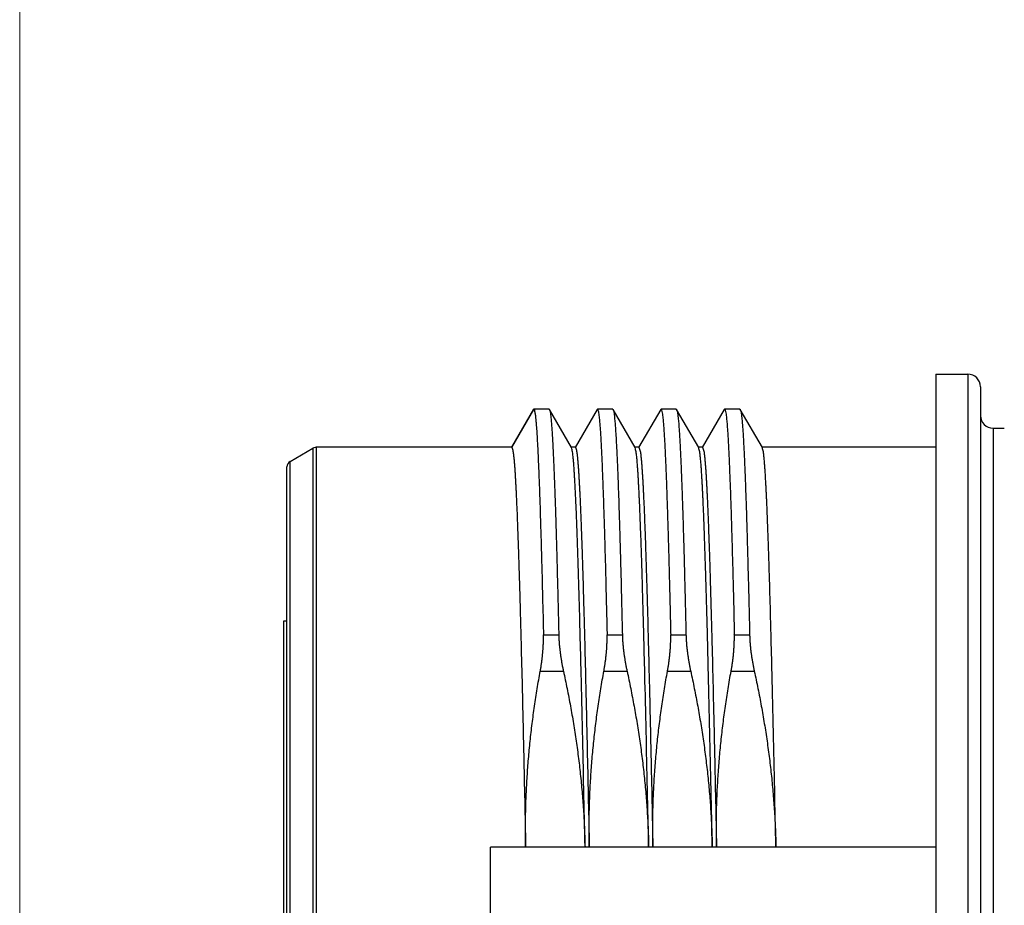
# Model space of a CAD drawing. Header units: millimetres. Extents: x 0 to 594, y 0 to 420.
# Tile 71 of 118: x 262 to 278, y 257 to 271. Entities that reach past the tile are written whole.
import ezdxf

# ---------------------------------------------------------------- set-up
doc = ezdxf.new("R2010")
doc.units = ezdxf.units.MM
doc.header["$LTSCALE"] = 0.257233
doc.layers.add('NoLayerName_001', color=7, linetype='Continuous')
doc.styles.get("Standard").update_dxf_attribs({"font": 'txt', "bigfont": 'extfont2'})
doc.dimstyles.get("Standard").update_dxf_attribs({"dimtxt": 2.5, "dimasz": 2.5, "dimexe": 1, "dimexo": 1, "dimtad": 1, "dimdec": 3, "dimzin": 0, "dimdsep": 46, "dimtxsty": 'Standard', "dimcen": 2.5, "dimadec": 3, "dimazin": 0, "dimtfac": 0.75, "dimtdec": 3, "dimtmove": 0, "dimatfit": 3, "dimfxl": 1, "dimarcsym": 0})

# ---------------------------------------------------------------- blocks, each defined once
blk = doc.blocks.new('_OPEN30')
at = {"color": 0, "linetype": 'ByBlock', "lineweight": -2}
for p, q in [((-1, 0.267949), (0, 0)), ((0, 0), (-1, -0.267949)), ((0, 0), (-1, 0))]:
    blk.add_line(p, q, dxfattribs=at)
blk = doc.blocks.new('*D69')
at = {"layer": 'Defpoints', "color": 0}
for p in [(262.133, 293.661), (262.133, 221.952), (387.133, 200.452)]:
    blk.add_point(p, dxfattribs=at)
at = {"layer": 'NoLayerName_001', "color": 0, "linetype": 'Continuous', "lineweight": 13}
for p, q in [((262.133, 223.366), (262.133, 295.075)), ((387.133, 201.866), (387.133, 295.075)), ((385.012, 293.661), (264.254, 293.661))]:
    blk.add_line(p, q, dxfattribs=at)
at = {"layer": 'NoLayerName_001', "color": 0, "lineweight": 13, "xscale": 2.121340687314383, "yscale": 2.121340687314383, "zscale": 2.121340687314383, "rotation": 180}
blk.add_blockref('_OPEN30', (262.133, 293.661), dxfattribs=at)
at = {"layer": 'NoLayerName_001', "color": 0, "lineweight": 13, "xscale": 2.121340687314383, "yscale": 2.121340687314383, "zscale": 2.121340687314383}
blk.add_blockref('_OPEN30', (387.133, 293.661), dxfattribs=at)
at = {"layer": 'NoLayerName_001', "color": 0, "lineweight": 13, "insert": (324.633, 297.55), "char_height": 4.9498, "attachment_point": 5}
blk.add_mtext('\\W0.8000;Ｌ', dxfattribs=at)
blk = doc.blocks.new('*D70')
at = {"layer": 'Defpoints', "color": 0}
for p in [(262.133, 284.227), (357.133, 223.952), (262.133, 221.952)]:
    blk.add_point(p, dxfattribs=at)
at = {"layer": 'NoLayerName_001', "color": 0, "linetype": 'Continuous', "lineweight": 13}
for p, q in [((262.133, 223.366), (262.133, 285.641)), ((357.133, 225.366), (357.133, 285.641)), ((355.012, 284.227), (264.254, 284.227))]:
    blk.add_line(p, q, dxfattribs=at)
at = {"layer": 'NoLayerName_001', "color": 0, "lineweight": 13, "xscale": 2.121340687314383, "yscale": 2.121340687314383, "zscale": 2.121340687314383, "rotation": 180}
blk.add_blockref('_OPEN30', (262.133, 284.227), dxfattribs=at)
at = {"layer": 'NoLayerName_001', "color": 0, "lineweight": 13, "xscale": 2.121340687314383, "yscale": 2.121340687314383, "zscale": 2.121340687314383}
blk.add_blockref('_OPEN30', (357.133, 284.227), dxfattribs=at)
at = {"layer": 'NoLayerName_001', "color": 0, "lineweight": 13, "insert": (309.633, 288.116), "char_height": 4.94979, "attachment_point": 5}
blk.add_mtext('\\W0.8000;ＬＬ', dxfattribs=at)

msp = doc.modelspace()

# ---------------------------------------------------------------- linework, layer by layer
at = {"layer": 'NoLayerName_001', "color": 7, "linetype": 'Continuous', "lineweight": 25}
for p, q in [((276.5329, 265.2513), (276.5329, 247.3513)), ((276.5329, 265.2513), (277.0329, 265.2513)), ((277.2329, 265.0513), (277.2329, 247.5513)), ((270.2075, 264.6968), (269.8607, 264.0964)), ((270.2127, 264.7013), (270.2075, 264.6968)), ((270.4532, 264.7013), (270.2127, 264.7013)), ((270.4532, 264.7013), (270.4584, 264.6968)), ((270.8052, 264.0964), (270.4584, 264.6968)), ((271.2075, 264.6968), (270.8607, 264.0964)), ((271.2075, 264.6968), (271.2127, 264.7013)), ((271.4532, 264.7013), (271.2127, 264.7013)), ((271.8052, 264.0964), (271.4584, 264.6968)), ((272.2075, 264.6968), (271.8607, 264.0964)), ((272.2075, 264.6968), (272.2127, 264.7013)), ((272.4532, 264.7013), (272.2127, 264.7013)), ((272.8052, 264.0964), (272.4584, 264.6968)), ((273.2075, 264.6968), (272.8607, 264.0964)), ((273.2075, 264.6968), (273.2127, 264.7013)), ((273.4532, 264.7013), (273.2127, 264.7013)), ((273.8052, 264.0964), (273.4584, 264.6968)), ((277.4329, 264.4013), (277.6079, 264.4013)), ((266.3829, 263.8801), (266.7428, 264.0879)), ((266.7928, 264.1013), (266.7428, 264.0879)), ((269.8663, 264.1013), (266.7928, 264.1013)), ((270.8663, 264.1013), (270.7996, 264.1013)), ((271.8663, 264.1013), (271.7996, 264.1013)), ((272.8663, 264.1013), (272.7996, 264.1013)), ((276.5329, 264.1013), (273.7996, 264.1013)), ((266.3329, 248.8092), (266.3329, 263.7935)), ((266.2829, 250.548), (266.2829, 261.3757)), ((266.2829, 261.3757), (266.3329, 261.3757)), ((269.5329, 254.779), (269.5329, 257.8236)), ((276.5329, 257.8236), (269.5329, 257.8236))]:
    msp.add_line(p, q, dxfattribs=at)
at = {"layer": 'NoLayerName_001', "color": 8, "linetype": 'Continuous', "lineweight": 25}
for p, q in [((277.0329, 265.2513), (277.0329, 247.3513)), ((269.8663, 264.1013), (270.2127, 264.7013)), ((277.4329, 264.4013), (277.4329, 248.2013)), ((266.7428, 264.0879), (266.7427, 248.5147)), ((266.7928, 264.1013), (266.7928, 256.3013)), ((266.3829, 248.7224), (266.3829, 263.8801)), ((270.3646, 261.1583), (270.605, 261.1583)), ((271.3646, 261.1583), (271.605, 261.1583)), ((272.3646, 261.1583), (272.605, 261.1583)), ((273.3646, 261.1583), (273.605, 261.1583)), ((270.3141, 260.5838), (270.679, 260.5838)), ((271.3141, 260.5838), (271.679, 260.5838)), ((272.3141, 260.5838), (272.679, 260.5838)), ((273.3141, 260.5838), (273.679, 260.5838))]:
    msp.add_line(p, q, dxfattribs=at)
at = {"layer": 'NoLayerName_001', "color": 7, "linetype": 'Continuous', "lineweight": 25}
for centre, radius, start, end in [((277.0329, 265.0513), 0.2, 0, 90), ((277.4329, 264.6013), 0.2, 180, 270), ((266.4329, 263.7935), 0.1, 119.99995, 180.00009)]:
    msp.add_arc(centre, radius, start, end, dxfattribs=at)
for points, knots in [([(270.2127, 264.7013), (270.2131, 264.7012), (270.2138, 264.7012), (270.2148, 264.7007), (270.2157, 264.6999), (270.2165, 264.699), (270.2173, 264.6979), (270.2179, 264.6968), (270.2185, 264.6957), (270.2191, 264.6946), (270.2196, 264.6935), (270.2201, 264.6925), (270.2205, 264.6914), (270.2209, 264.6903), (270.2213, 264.6893), (270.2217, 264.6882), (270.222, 264.6871), (270.2223, 264.6861), (270.2227, 264.685), (270.2231, 264.6836), (270.2234, 264.6825), (270.2236, 264.6818)], [0, 0, 0, 0, 0.001104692, 0.002204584, 0.003360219, 0.004585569, 0.005864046, 0.007161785, 0.008437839, 0.009676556, 0.010882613, 0.012060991, 0.013216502, 0.014353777, 0.015477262, 0.016591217, 0.017699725, 0.018806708, 0.019915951, 0.021031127, 0.023293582, 0.023293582, 0.023293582, 0.023293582]), ([(270.2236, 264.6818), (270.2269, 264.664), (270.2346, 264.6286), (270.2404, 264.5746), (270.246, 264.5206), (270.2505, 264.4665), (270.2546, 264.4124), (270.2584, 264.3583), (270.2619, 264.3041), (270.2652, 264.25), (270.2682, 264.1958), (270.2712, 264.1416), (270.274, 264.0874), (270.2775, 264.0151), (270.2818, 263.9248), (270.2865, 263.8163), (270.2917, 263.6898), (270.2973, 263.5452), (270.3032, 263.3825), (270.3094, 263.2017), (270.3164, 262.9847), (270.3246, 262.7135), (270.3344, 262.37), (270.3463, 261.9179), (270.3566, 261.5019), (270.3629, 261.2307), (270.3646, 261.1583)], [0, 0, 0, 0, 0.0542692, 0.1085342, 0.1627954, 0.2170721, 0.2713433, 0.3256107, 0.3798789, 0.4341485, 0.4884185, 0.5426879, 0.596957, 0.6512259, 0.759764, 0.8683025, 0.9768415, 1.1396498, 1.3024573, 1.4652646, 1.682341, 1.9536866, 2.2793014, 2.7134542, 3.3104143, 3.5274907, 3.5274907, 3.5274907, 3.5274907]), ([(270.4584, 264.6968), (270.4623, 264.6826), (270.4715, 264.6544), (270.4765, 264.6103), (270.482, 264.5664), (270.4861, 264.5223), (270.49, 264.4782), (270.4935, 264.434), (270.4967, 264.3898), (270.4997, 264.3456), (270.5025, 264.3014), (270.5052, 264.2572), (270.5077, 264.213), (270.5102, 264.1688), (270.5133, 264.1098), (270.517, 264.036), (270.5211, 263.9476), (270.5251, 263.8591), (270.5294, 263.7558), (270.5342, 263.6378), (270.5392, 263.505), (270.5445, 263.3574), (270.5505, 263.1804), (270.5576, 262.959), (270.5661, 262.6786), (270.576, 262.3244), (270.588, 261.8668), (270.5978, 261.4683), (270.6037, 261.2174), (270.605, 261.1583)], [0, 0, 0, 0, 0.0441675, 0.0884652, 0.1327573, 0.1770572, 0.2213537, 0.2656473, 0.3099408, 0.3542351, 0.3985299, 0.4428248, 0.4871193, 0.5314135, 0.5757078, 0.6642962, 0.7528848, 0.8414734, 0.9300619, 1.0629446, 1.1958274, 1.3287104, 1.5058878, 1.7273592, 1.9931246, 2.3474785, 2.7904209, 3.3662458, 3.5434227, 3.5434227, 3.5434227, 3.5434227]), ([(271.2127, 264.7013), (271.2178, 264.6887), (271.2305, 264.6639), (271.2342, 264.6221), (271.24, 264.5809), (271.2441, 264.5392), (271.2479, 264.4976), (271.2513, 264.456), (271.2545, 264.4144), (271.2574, 264.3727), (271.2602, 264.331), (271.2628, 264.2893), (271.2653, 264.2476), (271.2677, 264.2059), (271.27, 264.1642), (271.2729, 264.1086), (271.2764, 264.0391), (271.2803, 263.9556), (271.2841, 263.8722), (271.2882, 263.7748), (271.2927, 263.6635), (271.298, 263.5244), (271.3036, 263.3713), (271.3097, 263.1904), (271.3165, 262.9817), (271.3245, 262.7172), (271.334, 262.3832), (271.3454, 261.9517), (271.3558, 261.5342), (271.3623, 261.2558), (271.3646, 261.1583)], [0, 0, 0, 0, 0.0407529, 0.0824636, 0.1242569, 0.1660596, 0.2078265, 0.2495845, 0.2913508, 0.3331237, 0.3748986, 0.4166713, 0.4584418, 0.5002114, 0.5419808, 0.5837507, 0.6672918, 0.7508333, 0.8343743, 0.917915, 1.0432261, 1.1685374, 1.335619, 1.5027006, 1.7115526, 1.9621752, 2.2963386, 2.7140426, 3.2570577, 3.5494504, 3.5494504, 3.5494504, 3.5494504]), ([(271.4532, 264.7013), (271.4534, 264.7013), (271.4539, 264.7012), (271.4546, 264.701), (271.4552, 264.7007), (271.4558, 264.7002), (271.4563, 264.6997), (271.4568, 264.6992), (271.4572, 264.6986), (271.4576, 264.698), (271.458, 264.6974), (271.4583, 264.697), (271.4584, 264.6968)], [0, 0, 0, 0, 0.0007117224, 0.0014269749, 0.0021350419, 0.0028439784, 0.0035609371, 0.0042878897, 0.0050227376, 0.0057603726, 0.0064935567, 0.0072136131, 0.0072136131, 0.0072136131, 0.0072136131]), ([(271.4584, 264.6968), (271.4623, 264.6826), (271.4715, 264.6544), (271.4765, 264.6103), (271.482, 264.5664), (271.4861, 264.5223), (271.49, 264.4782), (271.4935, 264.434), (271.4967, 264.3898), (271.4997, 264.3456), (271.5025, 264.3014), (271.5052, 264.2572), (271.5077, 264.213), (271.5102, 264.1688), (271.5133, 264.1098), (271.517, 264.036), (271.5211, 263.9476), (271.5251, 263.8591), (271.5294, 263.7558), (271.5342, 263.6378), (271.5392, 263.505), (271.5445, 263.3574), (271.5505, 263.1804), (271.5576, 262.959), (271.5661, 262.6786), (271.576, 262.3244), (271.588, 261.8668), (271.5978, 261.4683), (271.6037, 261.2174), (271.605, 261.1583)], [0, 0, 0, 0, 0.0441669, 0.0884646, 0.1327567, 0.1770566, 0.2213531, 0.2656468, 0.3099403, 0.3542346, 0.3985294, 0.4428243, 0.4871188, 0.5314131, 0.5757073, 0.6642958, 0.7528845, 0.8414731, 0.9300616, 1.0629444, 1.1958272, 1.3287102, 1.5058877, 1.7273592, 1.9931247, 2.3474787, 2.7904212, 3.3662464, 3.5434234, 3.5434234, 3.5434234, 3.5434234]), ([(272.2127, 264.7013), (272.2178, 264.6887), (272.2305, 264.6639), (272.2342, 264.6221), (272.24, 264.5809), (272.2441, 264.5392), (272.2479, 264.4976), (272.2513, 264.456), (272.2545, 264.4144), (272.2574, 264.3727), (272.2602, 264.331), (272.2628, 264.2893), (272.2653, 264.2476), (272.2677, 264.2059), (272.27, 264.1642), (272.2729, 264.1086), (272.2764, 264.0391), (272.2803, 263.9556), (272.2841, 263.8722), (272.2882, 263.7748), (272.2927, 263.6635), (272.298, 263.5244), (272.3036, 263.3713), (272.3097, 263.1904), (272.3165, 262.9817), (272.3245, 262.7172), (272.334, 262.3832), (272.3454, 261.9517), (272.3558, 261.5342), (272.3623, 261.2558), (272.3646, 261.1583)], [0, 0, 0, 0, 0.0407529, 0.0824636, 0.1242569, 0.1660596, 0.2078265, 0.2495845, 0.2913508, 0.3331237, 0.3748986, 0.4166713, 0.4584418, 0.5002114, 0.5419808, 0.5837507, 0.6672918, 0.7508333, 0.8343743, 0.917915, 1.0432261, 1.1685374, 1.335619, 1.5027006, 1.7115526, 1.9621752, 2.2963386, 2.7140425, 3.2570577, 3.5494504, 3.5494504, 3.5494504, 3.5494504]), ([(272.4532, 264.7013), (272.4534, 264.7013), (272.4539, 264.7012), (272.4546, 264.701), (272.4552, 264.7007), (272.4558, 264.7002), (272.4563, 264.6997), (272.4568, 264.6992), (272.4572, 264.6986), (272.4576, 264.698), (272.458, 264.6974), (272.4583, 264.697), (272.4584, 264.6968)], [0, 0, 0, 0, 0.0007117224, 0.0014269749, 0.0021350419, 0.0028439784, 0.0035609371, 0.0042878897, 0.0050227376, 0.0057603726, 0.0064935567, 0.0072136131, 0.0072136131, 0.0072136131, 0.0072136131]), ([(272.4584, 264.6968), (272.4623, 264.6826), (272.4715, 264.6544), (272.4765, 264.6103), (272.482, 264.5664), (272.4861, 264.5223), (272.49, 264.4782), (272.4935, 264.434), (272.4967, 264.3898), (272.4997, 264.3456), (272.5025, 264.3014), (272.5052, 264.2572), (272.5077, 264.213), (272.5102, 264.1688), (272.5133, 264.1098), (272.517, 264.036), (272.5211, 263.9476), (272.5251, 263.8591), (272.5294, 263.7558), (272.5342, 263.6378), (272.5392, 263.505), (272.5445, 263.3574), (272.5505, 263.1804), (272.5576, 262.959), (272.5661, 262.6786), (272.576, 262.3244), (272.588, 261.8668), (272.5978, 261.4683), (272.6037, 261.2174), (272.605, 261.1583)], [0, 0, 0, 0, 0.0441669, 0.0884646, 0.1327567, 0.1770566, 0.2213531, 0.2656468, 0.3099403, 0.3542346, 0.3985294, 0.4428243, 0.4871188, 0.5314131, 0.5757073, 0.6642958, 0.7528845, 0.8414731, 0.9300616, 1.0629444, 1.1958272, 1.3287102, 1.5058877, 1.7273592, 1.9931247, 2.3474787, 2.7904212, 3.3662464, 3.5434234, 3.5434234, 3.5434234, 3.5434234]), ([(273.2127, 264.7013), (273.2178, 264.6887), (273.2305, 264.6639), (273.2342, 264.6221), (273.24, 264.5809), (273.2441, 264.5392), (273.2479, 264.4976), (273.2513, 264.456), (273.2545, 264.4144), (273.2574, 264.3727), (273.2602, 264.331), (273.2628, 264.2893), (273.2653, 264.2476), (273.2677, 264.2059), (273.27, 264.1642), (273.2729, 264.1086), (273.2764, 264.0391), (273.2803, 263.9556), (273.2841, 263.8722), (273.2882, 263.7748), (273.2927, 263.6635), (273.298, 263.5244), (273.3036, 263.3713), (273.3097, 263.1904), (273.3165, 262.9817), (273.3245, 262.7172), (273.334, 262.3832), (273.3454, 261.9517), (273.3558, 261.5342), (273.3623, 261.2558), (273.3646, 261.1583)], [0, 0, 0, 0, 0.0407529, 0.0824636, 0.1242569, 0.1660596, 0.2078265, 0.2495845, 0.2913508, 0.3331237, 0.3748986, 0.4166713, 0.4584418, 0.5002114, 0.5419808, 0.5837507, 0.6672918, 0.7508333, 0.8343743, 0.917915, 1.0432261, 1.1685374, 1.335619, 1.5027006, 1.7115526, 1.9621752, 2.2963386, 2.7140425, 3.2570577, 3.5494504, 3.5494504, 3.5494504, 3.5494504]), ([(273.4532, 264.7013), (273.4534, 264.7013), (273.4539, 264.7012), (273.4546, 264.701), (273.4552, 264.7007), (273.4558, 264.7002), (273.4563, 264.6997), (273.4568, 264.6992), (273.4572, 264.6986), (273.4576, 264.698), (273.458, 264.6974), (273.4583, 264.697), (273.4584, 264.6968)], [0, 0, 0, 0, 0.0007117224, 0.0014269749, 0.0021350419, 0.0028439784, 0.0035609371, 0.0042878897, 0.0050227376, 0.0057603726, 0.0064935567, 0.0072136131, 0.0072136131, 0.0072136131, 0.0072136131]), ([(273.4584, 264.6968), (273.4623, 264.6826), (273.4715, 264.6544), (273.4765, 264.6103), (273.482, 264.5664), (273.4861, 264.5223), (273.49, 264.4782), (273.4935, 264.434), (273.4967, 264.3898), (273.4997, 264.3456), (273.5025, 264.3014), (273.5052, 264.2572), (273.5077, 264.213), (273.5102, 264.1688), (273.5133, 264.1098), (273.517, 264.036), (273.5211, 263.9476), (273.5251, 263.8591), (273.5294, 263.7558), (273.5342, 263.6378), (273.5392, 263.505), (273.5445, 263.3574), (273.5505, 263.1804), (273.5576, 262.959), (273.5661, 262.6786), (273.576, 262.3244), (273.588, 261.8668), (273.5978, 261.4683), (273.6037, 261.2174), (273.605, 261.1583)], [0, 0, 0, 0, 0.0441669, 0.0884646, 0.1327567, 0.1770566, 0.2213531, 0.2656468, 0.3099403, 0.3542346, 0.3985294, 0.4428243, 0.4871188, 0.5314131, 0.5757073, 0.6642958, 0.7528845, 0.8414731, 0.9300616, 1.0629444, 1.1958272, 1.3287102, 1.5058877, 1.7273592, 1.9931247, 2.3474787, 2.7904212, 3.3662464, 3.5434234, 3.5434234, 3.5434234, 3.5434234]), ([(269.8663, 264.1013), (269.8728, 264.0818), (269.8892, 264.0432), (269.8939, 263.9804), (269.9012, 263.918), (269.9064, 263.8554), (269.9113, 263.7927), (269.9157, 263.73), (269.9197, 263.6672), (269.9235, 263.6045), (269.927, 263.5417), (269.9304, 263.479), (269.9335, 263.4162), (269.9376, 263.3325), (269.9424, 263.2278), (269.9478, 263.1022), (269.9529, 262.9766), (269.9585, 262.83), (269.9646, 262.6625), (269.9718, 262.4531), (269.9799, 262.2017), (269.9894, 261.8876), (270.0006, 261.4896), (270.0145, 260.9659), (270.033, 260.2118), (270.0574, 259.1434), (270.0748, 258.3055), (270.0851, 257.8236)], [0, 0, 0, 0, 0.0615754, 0.1245153, 0.1874036, 0.250266, 0.3131186, 0.3759873, 0.4388488, 0.5017089, 0.5645707, 0.6274337, 0.6902972, 0.7531603, 0.8788849, 1.0046087, 1.1303327, 1.256057, 1.4446436, 1.63323, 1.8846783, 2.1989887, 2.5761612, 3.0790579, 3.7705407, 4.839196, 6.2850238, 6.2850238, 6.2850238, 6.2850238]), ([(271.0183, 257.8236), (271.0053, 258.4281), (270.9866, 259.3349), (270.9605, 260.4508), (270.9436, 261.125), (270.9305, 261.6132), (270.9197, 261.9851), (270.9112, 262.264), (270.9036, 262.4965), (270.8971, 262.6824), (270.8912, 262.8451), (270.8858, 262.9845), (270.8802, 263.1239), (270.8751, 263.2401), (270.8708, 263.333), (270.8675, 263.4027), (270.864, 263.4724), (270.8602, 263.542), (270.8563, 263.6117), (270.8521, 263.6813), (270.8475, 263.751), (270.8425, 263.8205), (270.837, 263.8901), (270.8298, 263.9594), (270.8235, 264.0291), (270.8106, 264.0739), (270.8052, 264.0964)], [0, 0, 0, 0, 1.8138991, 2.7208488, 3.3487372, 3.8370946, 4.1859214, 4.4649829, 4.6742791, 4.8835752, 5.023106, 5.1626368, 5.302168, 5.4416988, 5.5114641, 5.5812294, 5.6509947, 5.7207606, 5.7905275, 5.8602944, 5.9300598, 5.9998238, 6.0695918, 6.139351, 6.2091375, 6.2786991, 6.2786991, 6.2786991, 6.2786991]), ([(270.8663, 264.1013), (270.8728, 264.0818), (270.8892, 264.0432), (270.8939, 263.9804), (270.9012, 263.9181), (270.9064, 263.8554), (270.9113, 263.7927), (270.9157, 263.73), (270.9197, 263.6672), (270.9235, 263.6045), (270.927, 263.5417), (270.9304, 263.479), (270.9335, 263.4162), (270.9376, 263.3325), (270.9424, 263.2278), (270.9478, 263.1022), (270.9529, 262.9766), (270.9585, 262.83), (270.9646, 262.6625), (270.9718, 262.4531), (270.9799, 262.2017), (270.9894, 261.8876), (271.0006, 261.4896), (271.0145, 260.9659), (271.033, 260.2118), (271.0574, 259.1434), (271.0748, 258.3055), (271.0851, 257.8236)], [0, 0, 0, 0, 0.0615735, 0.1245133, 0.1874016, 0.250264, 0.3131166, 0.3759854, 0.4388469, 0.5017071, 0.5645689, 0.6274319, 0.6902954, 0.7531585, 0.8788832, 1.004607, 1.1303311, 1.2560555, 1.4446422, 1.6332286, 1.884677, 2.1989876, 2.5761603, 3.0790571, 3.7705402, 4.839196, 6.2850244, 6.2850244, 6.2850244, 6.2850244]), ([(272.0183, 257.8236), (272.0053, 258.4281), (271.9866, 259.3349), (271.9605, 260.4508), (271.9436, 261.125), (271.9305, 261.6132), (271.9197, 261.9851), (271.9112, 262.2641), (271.9036, 262.4965), (271.8971, 262.6824), (271.8912, 262.8451), (271.8858, 262.9845), (271.8802, 263.1239), (271.8751, 263.2401), (271.8708, 263.333), (271.8675, 263.4027), (271.864, 263.4724), (271.8602, 263.542), (271.8563, 263.6117), (271.8521, 263.6813), (271.8475, 263.751), (271.8425, 263.8205), (271.837, 263.8901), (271.8298, 263.9595), (271.8235, 264.0291), (271.8106, 264.0739), (271.8052, 264.0964)], [0, 0, 0, 0, 1.8139013, 2.7208522, 3.3487412, 3.8370993, 4.1859266, 4.4649884, 4.6742848, 4.8835812, 5.0231121, 5.1626431, 5.3021744, 5.4417055, 5.5114708, 5.5812362, 5.6510016, 5.7207676, 5.7905345, 5.8603015, 5.930067, 5.9998311, 6.0695992, 6.1393585, 6.2091451, 6.2787062, 6.2787062, 6.2787062, 6.2787062]), ([(271.8663, 264.1013), (271.8728, 264.0818), (271.8892, 264.0432), (271.8939, 263.9804), (271.9012, 263.9181), (271.9064, 263.8554), (271.9113, 263.7927), (271.9157, 263.73), (271.9197, 263.6672), (271.9235, 263.6045), (271.927, 263.5417), (271.9304, 263.479), (271.9335, 263.4162), (271.9376, 263.3325), (271.9424, 263.2278), (271.9478, 263.1022), (271.9529, 262.9766), (271.9585, 262.83), (271.9646, 262.6625), (271.9718, 262.4531), (271.9799, 262.2017), (271.9894, 261.8876), (272.0006, 261.4896), (272.0145, 260.9659), (272.033, 260.2118), (272.0574, 259.1434), (272.0748, 258.3055), (272.0851, 257.8236)], [0, 0, 0, 0, 0.0615735, 0.1245133, 0.1874016, 0.250264, 0.3131166, 0.3759853, 0.4388469, 0.5017071, 0.5645688, 0.6274318, 0.6902954, 0.7531585, 0.8788831, 1.004607, 1.1303311, 1.2560555, 1.4446422, 1.6332286, 1.884677, 2.1989876, 2.5761603, 3.0790571, 3.7705402, 4.839196, 6.2850245, 6.2850245, 6.2850245, 6.2850245]), ([(273.0183, 257.8236), (273.0053, 258.4281), (272.9866, 259.3349), (272.9605, 260.4508), (272.9436, 261.125), (272.9305, 261.6132), (272.9197, 261.9851), (272.9112, 262.2641), (272.9036, 262.4965), (272.8971, 262.6824), (272.8912, 262.8451), (272.8858, 262.9845), (272.8802, 263.1239), (272.8751, 263.2401), (272.8708, 263.333), (272.8675, 263.4027), (272.864, 263.4724), (272.8602, 263.542), (272.8563, 263.6117), (272.8521, 263.6813), (272.8475, 263.751), (272.8425, 263.8205), (272.837, 263.8901), (272.8298, 263.9595), (272.8235, 264.0291), (272.8106, 264.0739), (272.8052, 264.0964)], [0, 0, 0, 0, 1.8139012, 2.7208521, 3.3487412, 3.8370993, 4.1859265, 4.4649883, 4.6742847, 4.8835811, 5.023112, 5.1626431, 5.3021743, 5.4417054, 5.5114707, 5.5812361, 5.6510015, 5.7207675, 5.7905344, 5.8603014, 5.9300669, 5.999831, 6.0695991, 6.1393584, 6.209145, 6.2787061, 6.2787061, 6.2787061, 6.2787061]), ([(272.8663, 264.1013), (272.8728, 264.0818), (272.8892, 264.0432), (272.8939, 263.9804), (272.9012, 263.9181), (272.9064, 263.8554), (272.9113, 263.7927), (272.9157, 263.73), (272.9197, 263.6672), (272.9235, 263.6045), (272.927, 263.5417), (272.9304, 263.479), (272.9335, 263.4162), (272.9376, 263.3325), (272.9424, 263.2278), (272.9478, 263.1022), (272.9529, 262.9766), (272.9585, 262.83), (272.9646, 262.6625), (272.9718, 262.4531), (272.9799, 262.2017), (272.9894, 261.8876), (273.0006, 261.4896), (273.0145, 260.9659), (273.033, 260.2118), (273.0574, 259.1434), (273.0748, 258.3055), (273.0851, 257.8236)], [0, 0, 0, 0, 0.0615735, 0.1245134, 0.1874016, 0.2502641, 0.3131167, 0.3759854, 0.438847, 0.5017071, 0.5645689, 0.6274319, 0.6902954, 0.7531586, 0.8788832, 1.0046071, 1.1303311, 1.2560555, 1.4446422, 1.6332286, 1.884677, 2.1989876, 2.5761603, 3.0790571, 3.7705402, 4.839196, 6.2850244, 6.2850244, 6.2850244, 6.2850244]), ([(274.0183, 257.8236), (274.0053, 258.4281), (273.9866, 259.3349), (273.9605, 260.4508), (273.9436, 261.125), (273.9305, 261.6132), (273.9197, 261.9851), (273.9112, 262.2641), (273.9036, 262.4965), (273.8971, 262.6824), (273.8912, 262.8451), (273.8858, 262.9845), (273.8802, 263.1239), (273.8751, 263.2401), (273.8708, 263.333), (273.8675, 263.4027), (273.864, 263.4724), (273.8602, 263.542), (273.8563, 263.6117), (273.8521, 263.6813), (273.8475, 263.751), (273.8425, 263.8205), (273.837, 263.8901), (273.8298, 263.9595), (273.8235, 264.0291), (273.8106, 264.0739), (273.8052, 264.0964)], [0, 0, 0, 0, 1.8139013, 2.7208522, 3.3487413, 3.8370994, 4.1859266, 4.4649884, 4.6742849, 4.8835812, 5.0231122, 5.1626432, 5.3021745, 5.4417055, 5.5114709, 5.5812362, 5.6510017, 5.7207677, 5.7905346, 5.8603016, 5.9300671, 5.9998312, 6.0695993, 6.1393586, 6.2091452, 6.2787063, 6.2787063, 6.2787063, 6.2787063]), ([(270.3141, 260.5838), (270.3158, 260.5932), (270.3192, 260.6122), (270.324, 260.6407), (270.3286, 260.6692), (270.3329, 260.6977), (270.337, 260.7263), (270.3408, 260.7549), (270.3444, 260.7836), (270.3478, 260.8123), (270.3508, 260.841), (270.3536, 260.8698), (270.3562, 260.8986), (270.3584, 260.9274), (270.3604, 260.9562), (270.362, 260.9851), (270.3633, 261.0139), (270.3643, 261.0428), (270.3649, 261.0717), (270.3652, 261.1006), (270.3652, 261.1295), (270.3648, 261.1487), (270.3646, 261.1583)], [0, 0, 0, 0, 0.02887626, 0.05775484, 0.08663534, 0.1155175, 0.14440116, 0.17328629, 0.20217297, 0.23106144, 0.25995204, 0.28884526, 0.31774163, 0.34664024, 0.37553907, 0.40443641, 0.43333095, 0.46222178, 0.49110842, 0.51999085, 0.5488695, 0.57774529, 0.57774529, 0.57774529, 0.57774529]), ([(270.605, 261.1583), (270.6053, 261.1487), (270.6058, 261.1293), (270.6071, 261.1004), (270.6086, 261.0714), (270.6106, 261.0425), (270.6128, 261.0135), (270.6154, 260.9846), (270.6182, 260.9558), (270.6214, 260.9269), (270.6248, 260.8981), (270.6285, 260.8693), (270.6325, 260.8406), (270.6367, 260.8119), (270.6412, 260.7832), (270.6459, 260.7546), (270.6508, 260.726), (270.656, 260.6975), (270.6614, 260.669), (270.6671, 260.6405), (270.6729, 260.6121), (270.677, 260.5932), (270.679, 260.5838)], [0, 0, 0, 0, 0.0289986, 0.05799974, 0.08700428, 0.11601262, 0.14502474, 0.1740402, 0.20305822, 0.23207759, 0.26109677, 0.29011393, 0.31912824, 0.34814019, 0.37715019, 0.40615858, 0.43516554, 0.46417117, 0.49317545, 0.52217825, 0.55117932, 0.58017834, 0.58017834, 0.58017834, 0.58017834]), ([(271.3141, 260.5838), (271.3158, 260.5932), (271.3192, 260.6122), (271.324, 260.6407), (271.3286, 260.6692), (271.3329, 260.6977), (271.337, 260.7263), (271.3408, 260.7549), (271.3444, 260.7836), (271.3478, 260.8123), (271.3508, 260.841), (271.3536, 260.8698), (271.3562, 260.8986), (271.3584, 260.9274), (271.3604, 260.9562), (271.362, 260.9851), (271.3633, 261.0139), (271.3643, 261.0428), (271.3649, 261.0717), (271.3652, 261.1006), (271.3652, 261.1295), (271.3648, 261.1487), (271.3646, 261.1583)], [0, 0, 0, 0, 0.02887625, 0.05775482, 0.08663532, 0.11551747, 0.14440112, 0.17328624, 0.20217292, 0.23106138, 0.25995198, 0.28884519, 0.31774155, 0.34664015, 0.37553898, 0.40443631, 0.43333084, 0.46222166, 0.49110829, 0.51999072, 0.54886936, 0.57774514, 0.57774514, 0.57774514, 0.57774514]), ([(271.605, 261.1583), (271.6053, 261.1487), (271.6058, 261.1293), (271.6071, 261.1004), (271.6086, 261.0714), (271.6106, 261.0425), (271.6128, 261.0135), (271.6154, 260.9846), (271.6182, 260.9558), (271.6214, 260.9269), (271.6248, 260.8981), (271.6285, 260.8693), (271.6325, 260.8406), (271.6367, 260.8119), (271.6412, 260.7832), (271.6459, 260.7546), (271.6508, 260.726), (271.656, 260.6975), (271.6614, 260.669), (271.6671, 260.6405), (271.6729, 260.6121), (271.677, 260.5932), (271.679, 260.5838)], [0, 0, 0, 0, 0.02899859, 0.05799973, 0.08700426, 0.11601259, 0.1450247, 0.17404016, 0.20305817, 0.23207753, 0.2610967, 0.29011386, 0.31912816, 0.3481401, 0.3771501, 0.40615847, 0.43516543, 0.46417105, 0.49317532, 0.52217811, 0.55117918, 0.58017819, 0.58017819, 0.58017819, 0.58017819]), ([(272.3141, 260.5838), (272.3158, 260.5932), (272.3192, 260.6122), (272.324, 260.6407), (272.3286, 260.6692), (272.3329, 260.6977), (272.337, 260.7263), (272.3408, 260.7549), (272.3444, 260.7836), (272.3478, 260.8123), (272.3508, 260.841), (272.3536, 260.8698), (272.3562, 260.8986), (272.3584, 260.9274), (272.3604, 260.9562), (272.362, 260.9851), (272.3633, 261.0139), (272.3643, 261.0428), (272.3649, 261.0717), (272.3652, 261.1006), (272.3652, 261.1295), (272.3648, 261.1487), (272.3646, 261.1583)], [0, 0, 0, 0, 0.02887626, 0.05775483, 0.08663533, 0.11551749, 0.14440114, 0.17328627, 0.20217295, 0.23106142, 0.25995201, 0.28884523, 0.31774159, 0.3466402, 0.37553903, 0.40443637, 0.4333309, 0.46222172, 0.49110836, 0.51999079, 0.54886944, 0.57774523, 0.57774523, 0.57774523, 0.57774523]), ([(272.605, 261.1583), (272.6053, 261.1487), (272.6058, 261.1293), (272.6071, 261.1004), (272.6086, 261.0714), (272.6106, 261.0425), (272.6128, 261.0135), (272.6154, 260.9846), (272.6182, 260.9558), (272.6214, 260.9269), (272.6248, 260.8981), (272.6285, 260.8693), (272.6325, 260.8406), (272.6367, 260.8119), (272.6412, 260.7832), (272.6459, 260.7546), (272.6508, 260.726), (272.656, 260.6975), (272.6614, 260.669), (272.6671, 260.6405), (272.6729, 260.6121), (272.677, 260.5932), (272.679, 260.5838)], [0, 0, 0, 0, 0.02899859, 0.05799974, 0.08700427, 0.11601261, 0.14502472, 0.17404018, 0.20305819, 0.23207756, 0.26109674, 0.2901139, 0.31912821, 0.34814015, 0.37715015, 0.40615853, 0.43516549, 0.46417112, 0.49317539, 0.52217819, 0.55117926, 0.58017827, 0.58017827, 0.58017827, 0.58017827]), ([(273.3141, 260.5838), (273.3158, 260.5932), (273.3192, 260.6122), (273.324, 260.6407), (273.3286, 260.6692), (273.3329, 260.6977), (273.337, 260.7263), (273.3408, 260.7549), (273.3444, 260.7836), (273.3478, 260.8123), (273.3508, 260.841), (273.3536, 260.8698), (273.3562, 260.8986), (273.3584, 260.9274), (273.3604, 260.9562), (273.362, 260.9851), (273.3633, 261.0139), (273.3643, 261.0428), (273.3649, 261.0717), (273.3652, 261.1006), (273.3652, 261.1295), (273.3648, 261.1487), (273.3646, 261.1583)], [0, 0, 0, 0, 0.02887626, 0.05775483, 0.08663533, 0.11551749, 0.14440114, 0.17328627, 0.20217295, 0.23106142, 0.25995201, 0.28884523, 0.31774159, 0.3466402, 0.37553903, 0.40443637, 0.4333309, 0.46222172, 0.49110836, 0.51999079, 0.54886944, 0.57774523, 0.57774523, 0.57774523, 0.57774523]), ([(273.605, 261.1583), (273.6053, 261.1487), (273.6058, 261.1293), (273.6071, 261.1004), (273.6086, 261.0714), (273.6106, 261.0425), (273.6128, 261.0135), (273.6154, 260.9846), (273.6182, 260.9558), (273.6214, 260.9269), (273.6248, 260.8981), (273.6285, 260.8693), (273.6325, 260.8406), (273.6367, 260.8119), (273.6412, 260.7832), (273.6459, 260.7546), (273.6508, 260.726), (273.656, 260.6975), (273.6614, 260.669), (273.6671, 260.6405), (273.6729, 260.6121), (273.677, 260.5932), (273.679, 260.5838)], [0, 0, 0, 0, 0.02899859, 0.05799974, 0.08700427, 0.11601261, 0.14502472, 0.17404018, 0.20305819, 0.23207756, 0.26109674, 0.2901139, 0.31912821, 0.34814015, 0.37715015, 0.40615853, 0.43516549, 0.46417112, 0.49317539, 0.52217819, 0.55117926, 0.58017827, 0.58017827, 0.58017827, 0.58017827]), ([(270.0851, 257.8236), (270.0843, 257.8698), (270.0826, 257.9623), (270.0821, 258.101), (270.0828, 258.2397), (270.0852, 258.3784), (270.0889, 258.517), (270.0942, 258.6557), (270.1009, 258.7943), (270.109, 258.9328), (270.1186, 259.0712), (270.1296, 259.2095), (270.142, 259.3477), (270.1558, 259.4857), (270.171, 259.6236), (270.1876, 259.7613), (270.2055, 259.8989), (270.2246, 260.0363), (270.2451, 260.1735), (270.2668, 260.3105), (270.2896, 260.4473), (270.306, 260.5382), (270.3141, 260.5838)], [0, 0, 0, 0, 0.1386666, 0.2773515, 0.4160527, 0.5547682, 0.6934955, 0.832232, 0.9709748, 1.1097209, 1.248467, 1.3872095, 1.5259458, 1.6646766, 1.8034028, 1.9421246, 2.0808418, 2.2195533, 2.3582574, 2.496952, 2.6356341, 2.7743004, 2.7743004, 2.7743004, 2.7743004]), ([(270.679, 260.5838), (270.6888, 260.5384), (270.7084, 260.4477), (270.7363, 260.3113), (270.7632, 260.1746), (270.7888, 260.0378), (270.8133, 259.9007), (270.8365, 259.7633), (270.8584, 259.6258), (270.8791, 259.4881), (270.8984, 259.3501), (270.9164, 259.212), (270.933, 259.0737), (270.9482, 258.9353), (270.9621, 258.7966), (270.9745, 258.6579), (270.9855, 258.519), (270.995, 258.3801), (271.0031, 258.2411), (271.0097, 258.102), (271.015, 257.9628), (271.0171, 257.87), (271.0183, 257.8236)], [0, 0, 0, 0, 0.1392193, 0.2784528, 0.4176974, 0.5569503, 0.6962097, 0.8354743, 0.9747433, 1.1140168, 1.2532956, 1.3925813, 1.5318747, 1.6711727, 1.8104713, 1.9497666, 2.0890554, 2.2283347, 2.3676019, 2.5068549, 2.6460918, 2.7853114, 2.7853114, 2.7853114, 2.7853114]), ([(271.0851, 257.8236), (271.0843, 257.8698), (271.0826, 257.9623), (271.0821, 258.101), (271.0828, 258.2397), (271.0852, 258.3784), (271.0889, 258.517), (271.0942, 258.6557), (271.1009, 258.7943), (271.109, 258.9328), (271.1186, 259.0712), (271.1296, 259.2095), (271.142, 259.3477), (271.1558, 259.4857), (271.171, 259.6236), (271.1876, 259.7613), (271.2055, 259.8989), (271.2246, 260.0363), (271.2451, 260.1735), (271.2668, 260.3105), (271.2896, 260.4473), (271.306, 260.5382), (271.3141, 260.5838)], [0, 0, 0, 0, 0.1386666, 0.2773515, 0.4160527, 0.5547682, 0.6934955, 0.832232, 0.9709748, 1.1097209, 1.248467, 1.3872095, 1.5259458, 1.6646766, 1.8034028, 1.9421246, 2.0808418, 2.2195533, 2.3582574, 2.496952, 2.6356341, 2.7743004, 2.7743004, 2.7743004, 2.7743004]), ([(271.679, 260.5838), (271.6888, 260.5384), (271.7084, 260.4477), (271.7363, 260.3113), (271.7632, 260.1746), (271.7888, 260.0378), (271.8133, 259.9007), (271.8365, 259.7633), (271.8584, 259.6258), (271.8791, 259.4881), (271.8984, 259.3501), (271.9164, 259.212), (271.933, 259.0737), (271.9482, 258.9353), (271.9621, 258.7966), (271.9745, 258.6579), (271.9855, 258.519), (271.995, 258.3801), (272.0031, 258.2411), (272.0097, 258.102), (272.015, 257.9628), (272.0171, 257.87), (272.0183, 257.8236)], [0, 0, 0, 0, 0.1392193, 0.2784528, 0.4176974, 0.5569503, 0.6962097, 0.8354743, 0.9747433, 1.1140168, 1.2532956, 1.3925813, 1.5318747, 1.6711727, 1.8104713, 1.9497666, 2.0890554, 2.2283347, 2.3676019, 2.5068549, 2.6460918, 2.7853114, 2.7853114, 2.7853114, 2.7853114]), ([(272.0851, 257.8236), (272.0843, 257.8698), (272.0826, 257.9623), (272.0821, 258.101), (272.0828, 258.2397), (272.0852, 258.3784), (272.0889, 258.517), (272.0942, 258.6557), (272.1009, 258.7943), (272.109, 258.9328), (272.1186, 259.0712), (272.1296, 259.2095), (272.142, 259.3477), (272.1558, 259.4857), (272.171, 259.6236), (272.1876, 259.7613), (272.2055, 259.8989), (272.2246, 260.0363), (272.2451, 260.1735), (272.2668, 260.3105), (272.2896, 260.4473), (272.306, 260.5382), (272.3141, 260.5838)], [0, 0, 0, 0, 0.1386666, 0.2773515, 0.4160527, 0.5547682, 0.6934955, 0.832232, 0.9709748, 1.1097209, 1.248467, 1.3872095, 1.5259458, 1.6646766, 1.8034028, 1.9421246, 2.0808418, 2.2195533, 2.3582574, 2.496952, 2.6356341, 2.7743004, 2.7743004, 2.7743004, 2.7743004]), ([(272.679, 260.5838), (272.6888, 260.5384), (272.7084, 260.4477), (272.7363, 260.3113), (272.7632, 260.1746), (272.7888, 260.0378), (272.8133, 259.9007), (272.8365, 259.7633), (272.8584, 259.6258), (272.8791, 259.4881), (272.8984, 259.3501), (272.9164, 259.212), (272.933, 259.0737), (272.9482, 258.9353), (272.9621, 258.7966), (272.9745, 258.6579), (272.9855, 258.519), (272.995, 258.3801), (273.0031, 258.2411), (273.0097, 258.102), (273.015, 257.9628), (273.0171, 257.87), (273.0183, 257.8236)], [0, 0, 0, 0, 0.1392193, 0.2784528, 0.4176974, 0.5569503, 0.6962097, 0.8354743, 0.9747433, 1.1140168, 1.2532956, 1.3925813, 1.5318747, 1.6711727, 1.8104713, 1.9497666, 2.0890554, 2.2283347, 2.3676019, 2.5068549, 2.6460918, 2.7853114, 2.7853114, 2.7853114, 2.7853114]), ([(273.0851, 257.8236), (273.0843, 257.8698), (273.0826, 257.9623), (273.0821, 258.101), (273.0828, 258.2397), (273.0852, 258.3784), (273.0889, 258.517), (273.0942, 258.6557), (273.1009, 258.7943), (273.109, 258.9328), (273.1186, 259.0712), (273.1296, 259.2095), (273.142, 259.3477), (273.1558, 259.4857), (273.171, 259.6236), (273.1876, 259.7613), (273.2055, 259.8989), (273.2246, 260.0363), (273.2451, 260.1735), (273.2668, 260.3105), (273.2896, 260.4473), (273.306, 260.5382), (273.3141, 260.5838)], [0, 0, 0, 0, 0.1386666, 0.2773515, 0.4160527, 0.5547682, 0.6934955, 0.832232, 0.9709748, 1.1097209, 1.248467, 1.3872095, 1.5259458, 1.6646766, 1.8034028, 1.9421246, 2.0808418, 2.2195533, 2.3582574, 2.496952, 2.6356341, 2.7743004, 2.7743004, 2.7743004, 2.7743004]), ([(273.679, 260.5838), (273.6888, 260.5384), (273.7084, 260.4477), (273.7363, 260.3113), (273.7632, 260.1746), (273.7888, 260.0378), (273.8133, 259.9007), (273.8365, 259.7633), (273.8584, 259.6258), (273.8791, 259.4881), (273.8984, 259.3501), (273.9164, 259.212), (273.933, 259.0737), (273.9482, 258.9353), (273.9621, 258.7966), (273.9745, 258.6579), (273.9855, 258.519), (273.995, 258.3801), (274.0031, 258.2411), (274.0097, 258.102), (274.015, 257.9628), (274.0171, 257.87), (274.0183, 257.8236)], [0, 0, 0, 0, 0.1392193, 0.2784528, 0.4176974, 0.5569503, 0.6962097, 0.8354743, 0.9747433, 1.1140168, 1.2532956, 1.3925813, 1.5318747, 1.6711727, 1.8104713, 1.9497666, 2.0890554, 2.2283347, 2.3676019, 2.5068549, 2.6460918, 2.7853114, 2.7853114, 2.7853114, 2.7853114])]:
    msp.add_open_spline(points, degree=3, knots=knots, dxfattribs=at)

# ---------------------------------------------------------------- dimensions: what is measured, and where the dimension line sits
at = {"layer": 'NoLayerName_001', "color": 3, "linetype": 'Continuous', "lineweight": 13}
for base, p1, text, picture, middle in [((262.1329, 293.6608), (387.1329, 200.4516), '\\W0.8000;Ｌ', '*D69', (324.6329, 293.6608)), ((262.1329, 284.2272), (357.1329, 223.9516), '\\W0.8000;ＬＬ', '*D70', (309.6329, 284.2272))]:
    dim = msp.add_linear_dim(base=base, p1=p1, p2=(262.1329, 221.9516), angle=180, text=text, dimstyle='Standard', override={"dimtxt": 4.949795, "dimasz": 2.121341, "dimexe": 1.414227, "dimexo": 1.414227, "dimgap": 1.414227, "dimzin": 8, "dimblk": 'OPEN30', "dimclrd": 0, "dimclre": 0, "dimclrt": 0, "dimtp": 0, "dimtm": 0, "dimlwd": 13, "dimlwe": 13}, dxfattribs=at)
    dim.commit()
    dim.dimension.update_dxf_attribs({"geometry": picture, "text_midpoint": middle, "dimtype": 160})

doc.saveas('drawing.dxf')
